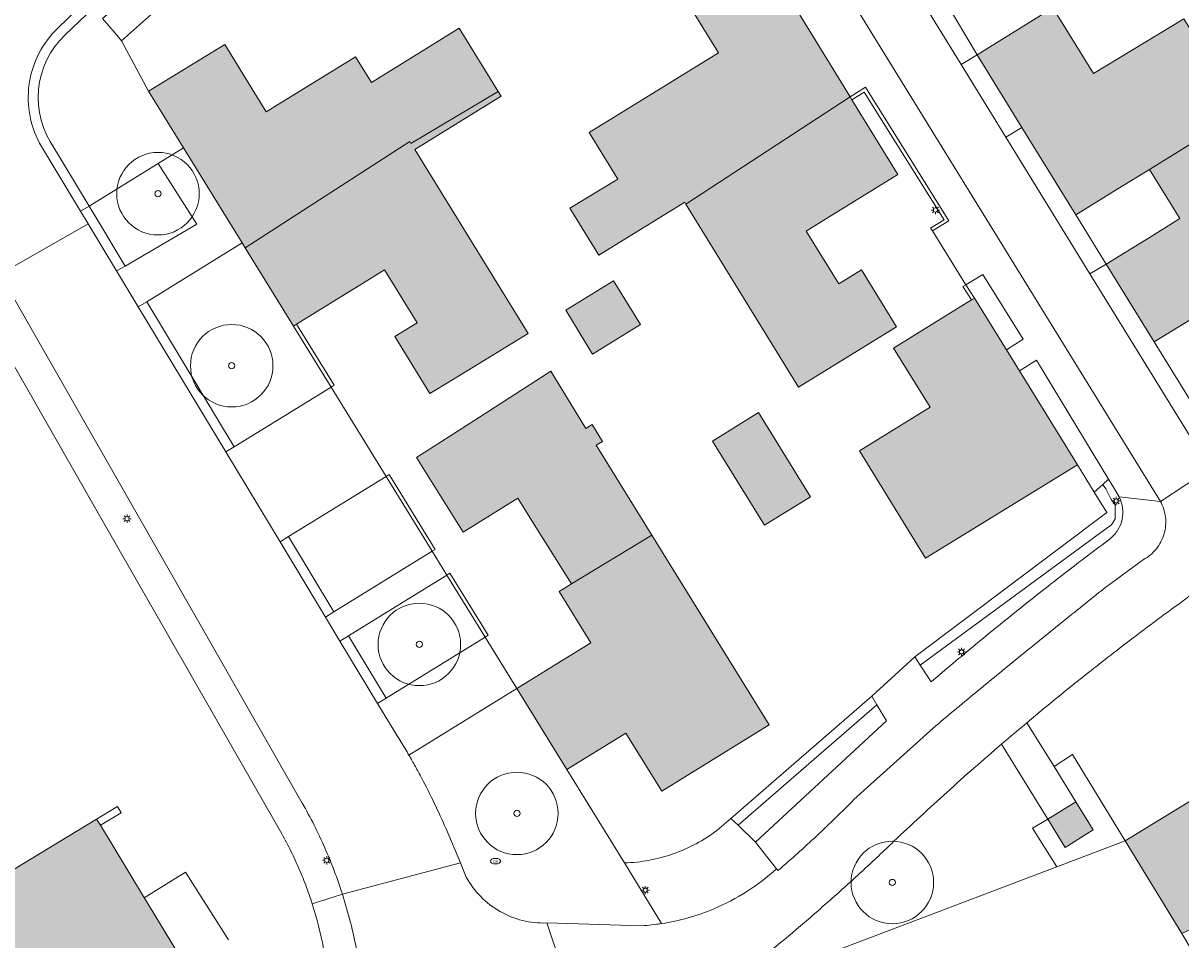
# Model space of a CAD drawing. Header units: metres. Extents: x 187482 to 189800, y 333582 to 335019.
# Tile 158 of 256: x 189161 to 189231, y 333673 to 333728. Entities that reach past the tile are written whole.
import ezdxf
from ezdxf.enums import TextEntityAlignment as Align

# ---------------------------------------------------------------- set-up
doc = ezdxf.new("R2010")
doc.units = ezdxf.units.M
doc.layers.get('0').update_dxf_attribs({"color": 252, "lineweight": 18})
for name, color, linetype, lineweight in [('B-WE-GR-BEPLANTING_CULTUUR_BODEMBEDEKKER-GV', 252, 'Continuous', 18), ('B-WE-GR-BEPLANTING_CULTUUR_HEESTERS-GV', 252, 'Continuous', 18), ('B-WE-GR-BOOM-S', 252, 'Continuous', 18), ('B-WE-IE-MEUBILAIR-S', 252, 'Continuous', 18), ('B-WE-IE-TERREINAFSCHEIDING_KUNSTMATIG_HEKWERK-G', 252, 'IE-TERREINAFSCHEIDING_KUNSTMATIG-SO', 18), ('B-WE-IE-TERREINAFSCHEIDING_KUNSTMATIG_MUUR-G', 252, 'IE-TERREINAFSCHEIDING_KUNSTMATIG-SO', 18), ('B-WE-OG-BEBOUWING-GV', 252, 'Continuous', 18), ('B-WE-OG-BEBOUWING_LAGE TRAFO-GV', 252, 'Continuous', 18), ('B-WE-OG-TERREIN_BEGROEID-GV', 252, 'Continuous', 18), ('B-WE-OG-TERREIN_ERF-GV', 252, 'Continuous', 18), ('B-WE-VH-GESLOTENVERHARDING_ASFALT-GV', 252, 'Continuous', 18), ('B-WE-VH-OPENVERHARDING_BETONSTRAATSTEEN-GV', 252, 'Continuous', 18), ('B-WE-VH-OPENVERHARDING_STRAATBAKSTEEN-GV', 252, 'Continuous', 18), ('B-WE-VH-OPENVERHARDING_TEGEL-GV', 252, 'Continuous', 18)]:
    doc.layers.add(name, color=color, linetype=linetype, lineweight=lineweight)
doc.layers.add('B-WE-OG-BEBOUWING-V', color=7, linetype='Continuous', lineweight=18, true_color=0xf0f0f0)
doc.styles.add('NLCS-ISO', font='NLCS-ISO.ttf')
doc.linetypes.add('IE-TERREINAFSCHEIDING_KUNSTMATIG-SO', pattern='A,4,[82,NLCS.SHX,S=0.75,R=90,X=0,Y=0],4,-2', length=10)

# ---------------------------------------------------------------- blocks, each defined once
blk = doc.blocks.new('SIE-MEUBILAIR_PAAL_LICHTMAST-SO')
for points in [[(-0.62, 0), (-1, 0)], [(-0.71, 0.71), (-0.44, 0.44)], [(0, 1), (0, 0.62)], [(0.44, 0.44), (0.71, 0.71)], [(1, 0), (0.62, 0)], [(-0.71, -0.71), (-0.44, -0.44)], [(0, -0.62), (0, -1)], [(0.44, -0.44), (0.71, -0.71)]]:
    blk.add_lwpolyline(points)
blk.add_circle((0, 0), 0.5)
blk = doc.blocks.new('SIE-MEUBILAIR_PUT_BRANDKRAAN-SO')
blk.add_ellipse((0, 0), major_axis=(1.25, 0), ratio=0.54)
at = {"style": 'NLCS-ISO'}
blk.add_text('bk', height=0.75, dxfattribs=at).set_placement((0.03, 0), align=Align.MIDDLE_CENTER)
blk = doc.blocks.new('SGR-BOOM_GBKN-SO')
at = {"color": 0, "linetype": 'ByBlock', "lineweight": 18}
for radius in [2, 0.15]:
    blk.add_circle((0, 0), radius, dxfattribs=at)

msp = doc.modelspace()

# ---------------------------------------------------------------- hatches: boundary and pattern name
at = {"layer": 'B-WE-OG-BEBOUWING-V'}
h = msp.add_hatch(color=256, dxfattribs=at)
h.dxf.hatch_style = 1
h.paths.add_polyline_path([(189201.276, 333717.156), (189211.224, 333723.66), (189208.071, 333728.788), (189207.961, 333728.967), (189205.46, 333733.034), (189205.35, 333733.213), (189200.759, 333730.369), (189203.247, 333726.323), (189195.401, 333721.498), (189197.14, 333718.67), (189194.244, 333716.91), (189195.992, 333714.067), (189201.205, 333717.272)], flags=17)
h = msp.add_hatch(color=256, dxfattribs=at)
h.dxf.hatch_style = 1
h.paths.add_polyline_path([(189234.998, 333722.743), (189234.962, 333722.802), (189240.265, 333726.071), (189237.725, 333730.191), (189232.369, 333726.889), (189231.445, 333728.388), (189225.96, 333725.076), (189223.512, 333729.046), (189218.916, 333726.212), (189221.633, 333721.806), (189224.897, 333716.511), (189227.449, 333718.084), (189229.364, 333719.265)], flags=17)
h = msp.add_hatch(color=256, dxfattribs=at)
h.dxf.hatch_style = 1
h.paths.add_polyline_path([(189168.713, 333723.995), (189170.826, 333720.569), (189174.379, 333714.807), (189174.566, 333714.503), (189184.534, 333720.961), (189184.612, 333720.833), (189189.897, 333723.984), (189187.535, 333727.813), (189182.215, 333724.533), (189181.255, 333726.091), (189175.841, 333722.752), (189173.322, 333726.838)], flags=17)
h = msp.add_hatch(color=256, dxfattribs=at)
h.dxf.hatch_style = 1
h.paths.add_polyline_path([(189189.897, 333723.984), (189184.612, 333720.833), (189184.534, 333720.961), (189174.566, 333714.503), (189177.486, 333709.768), (189177.665, 333709.878), (189181.667, 333712.346), (189183.001, 333713.169), (189184.98, 333709.96), (189183.635, 333709.131), (189185.75, 333705.676), (189187.019, 333706.453), (189191.703, 333709.321), (189184.849, 333720.471), (189190.076, 333723.694)], flags=17)
h = msp.add_hatch(color=256, dxfattribs=at)
h.dxf.hatch_style = 1
h.paths.add_polyline_path([(189211.224, 333723.66), (189201.276, 333717.156), (189208.093, 333706.07), (189214.039, 333709.727), (189211.917, 333713.176), (189210.529, 333712.323), (189208.559, 333715.526), (189209.946, 333716.379), (189214.122, 333718.946), (189211.334, 333723.481)], flags=17)
h = msp.add_hatch(color=256, dxfattribs=at)
h.dxf.hatch_style = 1
h.paths.add_polyline_path([(189237.262, 333708.915), (189241.765, 333711.691), (189239.751, 333715.034), (189234.998, 333722.743), (189229.364, 333719.265), (189231.207, 333716.276), (189229.292, 333715.095), (189226.739, 333713.522), (189229.647, 333708.805), (189232.913, 333710.818), (189235.214, 333712.237)], flags=17)
h = msp.add_hatch(color=256, dxfattribs=at)
h.dxf.hatch_style = 1
h.paths.add_polyline_path([(189198.52, 333709.856), (189196.892, 333712.506), (189193.987, 333710.72), (189195.615, 333708.071)], flags=17)
h = msp.add_hatch(color=256, dxfattribs=at)
h.dxf.hatch_style = 1
h.paths.add_polyline_path([(189220.691, 333708.332), (189218.764, 333711.46), (189218.585, 333711.35), (189213.843, 333708.428), (189216.072, 333704.848), (189211.781, 333702.204), (189215.794, 333695.691), (189224.989, 333701.356), (189221.479, 333707.054)], flags=17)
h = msp.add_hatch(color=256, dxfattribs=at)
h.dxf.hatch_style = 1
h.paths.add_polyline_path([(189194.33, 333694.131), (189199.204, 333697.098), (189195.841, 333702.539), (189196.223, 333702.776), (189195.593, 333703.797), (189195.21, 333703.56), (189193.095, 333707.03), (189188.475, 333704.056), (189184.955, 333701.791), (189187.771, 333697.269), (189191.09, 333699.335), (189192.184, 333697.578)], flags=17)
h = msp.add_hatch(color=256, dxfattribs=at)
h.dxf.hatch_style = 1
h.paths.add_polyline_path([(189208.815, 333699.408), (189205.668, 333704.516), (189202.875, 333702.796), (189206.023, 333697.687)], flags=17)
h = msp.add_hatch(color=256, dxfattribs=at)
h.dxf.hatch_style = 1
h.paths.add_polyline_path([(189199.204, 333697.098), (189194.33, 333694.131), (189193.6, 333693.677), (189195.506, 333690.557), (189193.508, 333689.32), (189191.03, 333687.786), (189194.063, 333682.879), (189197.636, 333685.087), (189199.807, 333681.573), (189206.314, 333685.595)], flags=17)
h = msp.add_hatch(color=256, dxfattribs=at)
h.dxf.hatch_style = 1
h.paths.add_polyline_path([(189231.315, 333672.935), (189234.325, 333674.332), (189237.648, 333675.875), (189233.769, 333682.148), (189227.889, 333678.552)], flags=17)
h = msp.add_hatch(color=256, dxfattribs=at)
h.dxf.hatch_style = 1
h.paths.add_polyline_path([(189223.197, 333679.867), (189224.248, 333678.165), (189225.95, 333679.216), (189224.899, 333680.918)], flags=17)
h = msp.add_hatch(color=256, dxfattribs=at)
h.dxf.hatch_style = 1
h.paths.add_polyline_path([(189165.56, 333679.88), (189158.849, 333675.814), (189152.402, 333672.083), (189150.18, 333668.075), (189156.903, 333664.348), (189159.394, 333668.841), (189159.467, 333668.972), (189160.878, 333667.97), (189160.679, 333667.859), (189160.888, 333667.518), (189162.25, 333668.37), (189163.089, 333668.895), (189167.393, 333661.871), (189167.164, 333661.448), (189165.919, 333659.144), (189166.561, 333658.797), (189168.478, 333662.342), (189169.941, 333663.231), (189170.585, 333662.169), (189174.494, 333664.539), (189173.856, 333665.608), (189174.117, 333665.762), (189168.411, 333675.176), (189165.788, 333679.503)], flags=17)

# ---------------------------------------------------------------- linework, layer by layer
at = {"layer": 'B-WE-GR-BEPLANTING_CULTUUR_BODEMBEDEKKER-GV', "flags": 128}
for points in [[(189226.529, 333700.156), (189226.72, 333699.906), (189227.044, 333699.259), (189227.272, 333698.926), (189227.272, 333698.49), (189227.272, 333698.074), (189227.064, 333697.721), (189226.628, 333697.409), (189215.471, 333689.203), (189216.136, 333688.201)], [(189227.523, 333699.403), (189227.192, 333699.951), (189226.876, 333700.475), (189226.529, 333700.156)]]:
    msp.add_lwpolyline(points, dxfattribs=at)
at = {"layer": 'B-WE-GR-BEPLANTING_CULTUUR_BODEMBEDEKKER-GV'}
for points in [[(189227.725, 333698.742, 0.084672), (189227.523, 333699.403)], [(189227.698, 333698.051, 0.085423), (189227.725, 333698.742)], [(189227.445, 333697.407, 0.084555), (189227.698, 333698.051)], [(189226.994, 333696.883, 0.085188), (189227.445, 333697.407)], [(189224.227, 333694.78, -0.004087), (189226.994, 333696.883)], [(189221.494, 333692.631, -0.004087), (189224.227, 333694.78)], [(189218.797, 333690.438, -0.004089), (189221.494, 333692.631)], [(189216.136, 333688.201, -0.004088), (189218.797, 333690.438)]]:
    msp.add_lwpolyline(points, format="xyb", dxfattribs=at)
at = {"layer": 'B-WE-GR-BEPLANTING_CULTUUR_BODEMBEDEKKER-GV', "flags": 128}
msp.add_lwpolyline([(189213.423, 333685.841), (189212.847, 333686.801), (189204.431, 333679.501), (189205.491, 333678.485)], close=True, dxfattribs=at)
at = {"layer": 'B-WE-GR-BEPLANTING_CULTUUR_HEESTERS-GV', "flags": 128}
for points in [[(189164.591, 333716.725), (189165.102, 333717.04), (189162.742, 333720.952), (189162.522, 333721.367), (189162.34, 333721.8), (189162.198, 333722.247), (189162.096, 333722.705), (189162.036, 333723.171), (189162.017, 333723.64), (189162.041, 333724.108), (189162.106, 333724.573), (189162.213, 333725.03), (189162.361, 333725.476), (189162.547, 333725.906), (189162.772, 333726.319), (189163.032, 333726.709), (189163.327, 333727.075), (189163.653, 333727.412), (189165.366, 333729.055), (189164.975, 333729.511), (189163.24, 333727.848)], [(189162.227, 333720.645), (189164.591, 333716.725)]]:
    msp.add_lwpolyline(points, dxfattribs=at)
at = {"layer": 'B-WE-GR-BEPLANTING_CULTUUR_HEESTERS-GV'}
for points in [[(189163.24, 333727.848, 0.084135), (189162.066, 333726.286)], [(189162.066, 333726.286, 0.083843), (189161.474, 333724.424)], [(189161.474, 333724.424, 0.085001), (189161.53, 333722.471)], [(189161.53, 333722.471, 0.085037), (189162.227, 333720.645)]]:
    msp.add_lwpolyline(points, format="xyb", dxfattribs=at)
at = {"layer": 'B-WE-GR-BEPLANTING_CULTUUR_HEESTERS-GV', "flags": 128}
for points in [[(189164.591, 333716.725), (189165.052, 333715.962), (189166.772, 333713.11), (189167.301, 333713.394), (189165.566, 333716.272), (189165.102, 333717.04)], [(189168.088, 333710.927), (189173.392, 333702.133), (189173.903, 333702.448), (189168.599, 333711.242)], [(189215.471, 333689.203), (189226.628, 333697.409), (189227.064, 333697.721), (189227.272, 333698.074), (189227.272, 333698.49), (189227.272, 333698.926), (189227.044, 333699.259), (189226.72, 333699.906), (189226.529, 333700.156), (189226.017, 333699.687), (189226.772, 333698.461), (189215.135, 333689.709)], [(189176.677, 333696.686), (189179.428, 333692.124), (189179.939, 333692.439), (189177.188, 333697.001)], [(189180.306, 333690.668), (189182.587, 333686.886), (189183.098, 333687.201), (189180.817, 333690.983)], [(189203.996, 333679.918), (189204.431, 333679.501), (189212.847, 333686.801), (189212.534, 333687.324)], [(189223.578, 333683.057), (189224.899, 333680.918), (189225.95, 333679.216), (189224.248, 333678.165), (189223.197, 333679.867), (189222.282, 333679.321), (189223.741, 333676.979), (189227.889, 333678.552), (189224.698, 333683.783)]]:
    msp.add_lwpolyline(points, close=True, dxfattribs=at)
at = {"layer": 'B-WE-IE-TERREINAFSCHEIDING_KUNSTMATIG_HEKWERK-G', "ltscale": 0.2, "flags": 128}
for points in [[(189167.075, 333727.059), (189177.803, 333736.607), (189177.279, 333737.339)], [(189168.713, 333723.995), (189167.075, 333727.059)], [(189233.105, 333703.211), (189229.647, 333708.805)], [(189226.017, 333699.687), (189224.989, 333701.356)], [(189215.135, 333689.709), (189226.772, 333698.461), (189226.017, 333699.687)], [(189171.127, 333688.874), (189165.665, 333698.426)], [(189212.534, 333687.324), (189203.996, 333679.918)], [(189197.559, 333677.222), (189194.063, 333682.879)], [(189203.996, 333679.918), (189203.153, 333679.187)]]:
    msp.add_lwpolyline(points, dxfattribs=at)
at = {"layer": 'B-WE-IE-TERREINAFSCHEIDING_KUNSTMATIG_HEKWERK-G', "ltscale": 0.2}
for points in [[(189203.153, 333679.187, -0.038192), (189201.885, 333678.378)], [(189201.885, 333678.378, -0.037794), (189200.508, 333677.772)], [(189200.508, 333677.772, -0.038549), (189199.055, 333677.384)], [(189199.055, 333677.384, -0.03875), (189197.559, 333677.222)]]:
    msp.add_lwpolyline(points, format="xyb", dxfattribs=at)
at = {"layer": 'B-WE-IE-TERREINAFSCHEIDING_KUNSTMATIG_MUUR-G', "ltscale": 0.2, "flags": 128}
for points in [[(189211.224, 333723.66), (189212.148, 333724.237), (189217.208, 333716.137), (189216.207, 333715.528)], [(189216.207, 333715.528), (189216.098, 333715.707), (189216.917, 333716.206), (189212.081, 333723.948), (189211.334, 333723.481)], [(189218.585, 333711.35), (189218.056, 333712.157), (189218.232, 333712.272)], [(189218.232, 333712.272), (189218.764, 333711.46)], [(189177.665, 333709.878), (189179.947, 333706.175), (189179.768, 333706.065)], [(189179.768, 333706.065), (189177.486, 333709.768)], [(189185.899, 333696.114), (189186.077, 333696.224), (189183.283, 333700.76), (189183.104, 333700.65)], [(189185.899, 333696.114), (189183.104, 333700.65)], [(189189.107, 333690.906), (189189.286, 333691.017), (189186.97, 333694.777), (189186.791, 333694.667)], [(189189.107, 333690.906), (189186.791, 333694.667)], [(189165.56, 333679.88), (189166.83, 333680.643), (189167.044, 333680.264), (189165.788, 333679.503)], [(189227.889, 333678.552), (189223.741, 333676.979)], [(189223.741, 333676.979), (189210.757, 333672.056)], [(189168.451, 333675.11), (189170.957, 333676.661), (189173.546, 333672.562)]]:
    msp.add_lwpolyline(points, dxfattribs=at)
at = {"layer": 'B-WE-OG-BEBOUWING-GV', "flags": 128}
for points in [[(189201.276, 333717.156), (189211.224, 333723.66), (189208.071, 333728.788), (189207.961, 333728.967), (189205.46, 333733.034), (189205.35, 333733.213), (189200.759, 333730.369), (189203.247, 333726.323), (189195.401, 333721.498), (189197.14, 333718.67), (189194.244, 333716.91), (189195.992, 333714.067), (189201.205, 333717.272)], [(189234.998, 333722.743), (189234.962, 333722.802), (189240.265, 333726.071), (189237.725, 333730.191), (189232.369, 333726.889), (189231.445, 333728.388), (189225.96, 333725.076), (189223.512, 333729.046), (189218.916, 333726.212), (189221.633, 333721.806), (189224.897, 333716.511), (189227.449, 333718.084), (189229.364, 333719.265)], [(189168.713, 333723.995), (189170.826, 333720.569), (189174.379, 333714.807), (189174.566, 333714.503), (189184.534, 333720.961), (189184.612, 333720.833), (189189.897, 333723.984), (189187.535, 333727.813), (189182.215, 333724.533), (189181.255, 333726.091), (189175.841, 333722.752), (189173.322, 333726.838)], [(189189.897, 333723.984), (189184.612, 333720.833), (189184.534, 333720.961), (189174.566, 333714.503), (189177.486, 333709.768), (189177.665, 333709.878), (189181.667, 333712.346), (189183.001, 333713.169), (189184.98, 333709.96), (189183.635, 333709.131), (189185.75, 333705.676), (189187.019, 333706.453), (189191.703, 333709.321), (189184.849, 333720.471), (189190.076, 333723.694)], [(189211.224, 333723.66), (189201.276, 333717.156), (189208.093, 333706.07), (189214.039, 333709.727), (189211.917, 333713.176), (189210.529, 333712.323), (189208.559, 333715.526), (189209.946, 333716.379), (189214.122, 333718.946), (189211.334, 333723.481)], [(189237.262, 333708.915), (189241.765, 333711.691), (189239.751, 333715.034), (189234.998, 333722.743), (189229.364, 333719.265), (189231.207, 333716.276), (189229.292, 333715.095), (189226.739, 333713.522), (189229.647, 333708.805), (189232.913, 333710.818), (189235.214, 333712.237)], [(189198.52, 333709.856), (189196.892, 333712.506), (189193.987, 333710.72), (189195.615, 333708.071)], [(189220.691, 333708.332), (189218.764, 333711.46), (189218.585, 333711.35), (189213.843, 333708.428), (189216.072, 333704.848), (189211.781, 333702.204), (189215.794, 333695.691), (189224.989, 333701.356), (189221.479, 333707.054)], [(189194.33, 333694.131), (189199.204, 333697.098), (189195.841, 333702.539), (189196.223, 333702.776), (189195.593, 333703.797), (189195.21, 333703.56), (189193.095, 333707.03), (189188.475, 333704.056), (189184.955, 333701.791), (189187.771, 333697.269), (189191.09, 333699.335), (189192.184, 333697.578)], [(189208.815, 333699.408), (189205.668, 333704.516), (189202.875, 333702.796), (189206.023, 333697.687)], [(189199.204, 333697.098), (189194.33, 333694.131), (189193.6, 333693.677), (189195.506, 333690.557), (189193.508, 333689.32), (189191.03, 333687.786), (189194.063, 333682.879), (189197.636, 333685.087), (189199.807, 333681.573), (189206.314, 333685.595)], [(189231.315, 333672.935), (189234.325, 333674.332), (189237.648, 333675.875), (189233.769, 333682.148), (189227.889, 333678.552)], [(189165.56, 333679.88), (189158.849, 333675.814), (189152.402, 333672.083), (189150.18, 333668.075), (189156.903, 333664.348), (189159.394, 333668.841), (189159.467, 333668.972), (189160.878, 333667.97), (189160.679, 333667.859), (189160.888, 333667.518), (189162.25, 333668.37), (189163.089, 333668.895), (189167.393, 333661.871), (189167.164, 333661.448), (189165.919, 333659.144), (189166.561, 333658.797), (189168.478, 333662.342), (189169.941, 333663.231), (189170.585, 333662.169), (189174.494, 333664.539), (189173.856, 333665.608), (189174.117, 333665.762), (189168.411, 333675.176), (189165.788, 333679.503)]]:
    msp.add_lwpolyline(points, close=True, dxfattribs=at)
at = {"layer": 'B-WE-OG-BEBOUWING_LAGE TRAFO-GV', "flags": 128}
msp.add_lwpolyline([(189223.197, 333679.867), (189224.248, 333678.165), (189225.95, 333679.216), (189224.899, 333680.918)], close=True, dxfattribs=at)
at = {"layer": 'B-WE-OG-TERREIN_BEGROEID-GV', "flags": 128}
for points in [[(189165.921, 333728.407), (189166.685, 333727.515), (189167.075, 333727.059), (189177.803, 333736.607), (189177.279, 333737.339), (189176.556, 333737.458), (189173.03, 333734.457), (189169.503, 333731.456)], [(189168.599, 333711.242), (189173.903, 333702.448), (189179.768, 333706.065), (189177.486, 333709.768), (189174.566, 333714.503), (189174.379, 333714.807)], [(189177.188, 333697.001), (189179.939, 333692.439), (189185.899, 333696.114), (189183.104, 333700.65)], [(189180.817, 333690.983), (189183.098, 333687.201), (189189.107, 333690.906), (189186.791, 333694.667)]]:
    msp.add_lwpolyline(points, close=True, dxfattribs=at)
for points in [[(189165.366, 333729.055), (189163.653, 333727.412), (189163.327, 333727.075), (189163.032, 333726.709), (189162.772, 333726.319), (189162.547, 333725.906), (189162.361, 333725.476), (189162.213, 333725.03), (189162.106, 333724.573), (189162.041, 333724.108), (189162.017, 333723.64), (189162.036, 333723.171), (189162.096, 333722.705), (189162.198, 333722.247), (189162.34, 333721.8), (189162.522, 333721.367), (189162.742, 333720.952), (189165.102, 333717.04), (189169.296, 333719.626), (189170.826, 333720.569), (189168.713, 333723.995), (189167.075, 333727.059), (189166.685, 333727.515), (189165.921, 333728.407)], [(189194.063, 333682.879), (189191.03, 333687.786), (189184.487, 333683.752)], [(189206.252, 333671.771), (189205.174, 333670.978), (189210.757, 333672.056), (189223.741, 333676.979), (189222.282, 333679.321), (189223.197, 333679.867), (189220.389, 333684.414)], [(189199.79, 333673.542), (189197.559, 333677.222), (189194.063, 333682.879)], [(189206.766, 333676.869), (189205.491, 333678.485), (189204.431, 333679.501), (189203.996, 333679.918), (189203.153, 333679.187)], [(189186.734, 333679.296), (189187.602, 333677.22), (189187.963, 333676.358)], [(189197.559, 333677.222), (189199.79, 333673.542)], [(189192.836, 333673.579), (189198.58, 333673.415), (189198.732, 333673.425), (189198.884, 333673.436), (189199.035, 333673.45), (189199.187, 333673.465), (189199.338, 333673.482), (189199.489, 333673.5)]]:
    msp.add_lwpolyline(points, dxfattribs=at)
at = {"layer": 'B-WE-OG-TERREIN_BEGROEID-GV'}
for points in [[(189220.389, 333684.414, 0.002916), (189218.733, 333682.975)], [(189184.487, 333683.752, -0.005028), (189184.877, 333683.065)], [(189184.877, 333683.065, -0.005158), (189185.254, 333682.372)], [(189218.733, 333682.975, 0.003219), (189217.096, 333681.516)], [(189185.254, 333682.372, -0.009692), (189186.025, 333680.849)], [(189217.096, 333681.516, 0.003557), (189215.477, 333680.036)], [(189186.025, 333680.849, -0.009696), (189186.734, 333679.296)], [(189215.477, 333680.036, 0.003554), (189213.876, 333678.536)], [(189203.153, 333679.187, -0.038192), (189201.885, 333678.378)], [(189201.885, 333678.378, -0.037794), (189200.508, 333677.772)], [(189213.876, 333678.536, -0.005277), (189212.023, 333676.786)], [(189200.508, 333677.772, -0.038549), (189199.055, 333677.384)], [(189199.055, 333677.384, -0.03875), (189197.559, 333677.222)], [(189204.972, 333675.492, 0.042624), (189206.766, 333676.869)], [(189187.963, 333676.358, 0.068488), (189188.84, 333675.176)], [(189212.023, 333676.786, -0.004988), (189210.134, 333675.075)], [(189202.97, 333674.439, 0.042312), (189204.972, 333675.492)], [(189188.84, 333675.176, 0.068771), (189190.006, 333674.278)], [(189210.134, 333675.075, -0.00502), (189208.21, 333673.403)], [(189190.006, 333674.278, 0.068922), (189191.372, 333673.732)], [(189201.408, 333673.892, 0.031538), (189202.97, 333674.439)], [(189191.372, 333673.732, 0.06895), (189192.836, 333673.579)], [(189199.489, 333673.5, 0.006972), (189199.79, 333673.542)], [(189199.79, 333673.542, 0.031054), (189201.408, 333673.892)], [(189208.21, 333673.403, -0.005023), (189206.252, 333671.771)]]:
    msp.add_lwpolyline(points, format="xyb", dxfattribs=at)
at = {"layer": 'B-WE-OG-TERREIN_ERF-GV', "flags": 128}
for points in [[(189177.803, 333736.607), (189167.075, 333727.059), (189168.713, 333723.995), (189173.322, 333726.838), (189175.841, 333722.752), (189181.255, 333726.091), (189182.215, 333724.533), (189187.535, 333727.813), (189189.897, 333723.984), (189190.076, 333723.694), (189184.849, 333720.471), (189191.703, 333709.321), (189187.019, 333706.453), (189185.75, 333705.676), (189183.635, 333709.131), (189184.98, 333709.96), (189183.001, 333713.169), (189181.667, 333712.346), (189177.665, 333709.878), (189177.486, 333709.768)], [(189203.153, 333679.187), (189203.996, 333679.918), (189212.534, 333687.324), (189215.135, 333689.709), (189226.772, 333698.461), (189226.017, 333699.687), (189224.989, 333701.356), (189215.794, 333695.691), (189211.781, 333702.204), (189216.072, 333704.848), (189213.843, 333708.428), (189218.585, 333711.35), (189218.764, 333711.46), (189218.232, 333712.272), (189216.207, 333715.528), (189217.208, 333716.137), (189212.148, 333724.237), (189211.224, 333723.66), (189211.334, 333723.481), (189214.122, 333718.946), (189209.946, 333716.379), (189208.559, 333715.526), (189210.529, 333712.323), (189211.917, 333713.176), (189214.039, 333709.727), (189208.093, 333706.07), (189201.276, 333717.156), (189201.205, 333717.272), (189195.992, 333714.067), (189194.244, 333716.91), (189197.14, 333718.67), (189195.401, 333721.498), (189203.247, 333726.323), (189200.759, 333730.369)], [(189216.976, 333729.454), (189218.916, 333726.212), (189223.512, 333729.046), (189225.96, 333725.076), (189231.445, 333728.388)], [(189176.702, 333679.122), (189171.127, 333688.874), (189165.665, 333698.426), (189156.229, 333714.93)], [(189232.913, 333710.818), (189229.647, 333708.805), (189233.105, 333703.211)], [(189177.486, 333709.768), (189179.768, 333706.065), (189183.104, 333700.65), (189185.899, 333696.114), (189186.791, 333694.667), (189189.107, 333690.906), (189191.03, 333687.786), (189193.508, 333689.32), (189195.506, 333690.557), (189193.6, 333693.677), (189194.33, 333694.131), (189192.184, 333697.578), (189191.09, 333699.335), (189187.771, 333697.269), (189184.955, 333701.791), (189188.475, 333704.056), (189193.095, 333707.03), (189195.21, 333703.56), (189195.593, 333703.797), (189196.223, 333702.776), (189195.841, 333702.539), (189199.204, 333697.098), (189206.314, 333685.595), (189199.807, 333681.573), (189197.636, 333685.087), (189194.063, 333682.879), (189197.559, 333677.222)], [(189222.983, 333686.595), (189222.72, 333686.378), (189222.457, 333686.16), (189222.195, 333685.941), (189221.933, 333685.722)], [(189221.933, 333685.722), (189223.578, 333683.057), (189224.698, 333683.783), (189227.889, 333678.552), (189233.769, 333682.148)], [(189281.088, 333583.97), (189281.047, 333584.051), (189282.283, 333584.661), (189280.775, 333587.718), (189279.509, 333587.093), (189258.665, 333628.334), (189253.683, 333634.098), (189244.569, 333650.059), (189243.91, 333651.213), (189242.787, 333650.565), (189241.857, 333652.175), (189242.979, 333652.824), (189242.641, 333653.393), (189238.039, 333661.453), (189236.922, 333663.555), (189235.4, 333666.101), (189234.658, 333667.342), (189231.315, 333672.935), (189227.889, 333678.552), (189223.741, 333676.979), (189210.757, 333672.056), (189205.174, 333670.978), (189204.8, 333670.704), (189204.21, 333670.27)]]:
    msp.add_lwpolyline(points, dxfattribs=at)
for points in [[(189221.633, 333721.806), (189218.916, 333726.212), (189217.947, 333725.619), (189220.655, 333721.221)], [(189169.296, 333719.626), (189165.102, 333717.04), (189165.566, 333716.272), (189167.301, 333713.394), (189171.63, 333715.941)], [(189224.897, 333716.511), (189226.739, 333713.522), (189229.292, 333715.095), (189231.207, 333716.276), (189229.364, 333719.265), (189227.449, 333718.084)], [(189229.647, 333708.805), (189226.739, 333713.522), (189225.755, 333712.938), (189232.091, 333702.649), (189233.105, 333703.211)], [(189218.764, 333711.46), (189220.691, 333708.332), (189221.705, 333708.962), (189219.264, 333712.892), (189218.232, 333712.272)], [(189193.987, 333710.72), (189196.892, 333712.506), (189198.52, 333709.856), (189195.615, 333708.071)], [(189221.479, 333707.054), (189224.989, 333701.356), (189226.017, 333699.687), (189226.529, 333700.156), (189226.876, 333700.475), (189222.521, 333707.69)], [(189202.875, 333702.796), (189205.668, 333704.516), (189208.815, 333699.408), (189206.023, 333697.687)], [(189150.18, 333668.075), (189152.402, 333672.083), (189158.849, 333675.814), (189165.56, 333679.88), (189165.788, 333679.503), (189168.411, 333675.176), (189174.117, 333665.762), (189173.856, 333665.608), (189174.494, 333664.539), (189170.585, 333662.169), (189169.941, 333663.231), (189168.478, 333662.342), (189166.561, 333658.797), (189165.919, 333659.144), (189167.164, 333661.448), (189167.393, 333661.871), (189163.089, 333668.895), (189162.25, 333668.37), (189160.888, 333667.518), (189160.679, 333667.859), (189160.878, 333667.97), (189159.467, 333668.972), (189159.394, 333668.841), (189156.903, 333664.348)]]:
    msp.add_lwpolyline(points, close=True, dxfattribs=at)
at = {"layer": 'B-WE-OG-TERREIN_ERF-GV'}
for points in [[(189231.772, 333693.381, 0.002749), (189230.067, 333692.134)], [(189230.067, 333692.134, 0.003125), (189228.378, 333690.866)], [(189228.378, 333690.866, 0.002552), (189227.014, 333689.818)], [(189227.014, 333689.818, 0.00209), (189225.66, 333688.757)], [(189225.66, 333688.757, 0.001634), (189224.316, 333687.683)], [(189224.316, 333687.683, 0.002003), (189222.983, 333686.595)], [(189177.27, 333678.065, 0.013039), (189176.702, 333679.122)], [(189201.885, 333678.378, 0.038192), (189203.153, 333679.187)], [(189200.508, 333677.772, 0.037794), (189201.885, 333678.378)], [(189177.781, 333676.979, 0.013437), (189177.27, 333678.065)], [(189199.055, 333677.384, 0.038549), (189200.508, 333677.772)], [(189178.235, 333675.868, 0.014547), (189177.781, 333676.979)], [(189197.559, 333677.222, 0.03875), (189199.055, 333677.384)], [(189178.63, 333674.735, 0.013176), (189178.235, 333675.868)], [(189179.31, 333672.048, 0.030539), (189178.63, 333674.735)]]:
    msp.add_lwpolyline(points, format="xyb", dxfattribs=at)
at = {"layer": 'B-WE-VH-GESLOTENVERHARDING_ASFALT-GV', "flags": 128}
for points in [[(189163.24, 333727.848), (189164.975, 333729.511), (189167.553, 333731.982), (189165.033, 333734.721), (189164.964, 333734.655), (189162.492, 333732.296)], [(189158.017, 333715.871), (189159.709, 333712.91), (189165.052, 333715.962), (189164.591, 333716.725), (189162.227, 333720.645)], [(189176.677, 333696.686), (189173.392, 333702.133), (189168.088, 333710.927), (189166.772, 333713.11), (189165.052, 333715.962), (189159.709, 333712.91), (189178.025, 333680.845)], [(189184.255, 333684.147), (189184.137, 333684.344), (189184.018, 333684.54), (189183.898, 333684.736), (189183.777, 333684.931), (189183.655, 333685.125), (189183.532, 333685.319), (189182.587, 333686.886), (189180.306, 333690.668), (189179.428, 333692.124), (189176.677, 333696.686)], [(189180.456, 333675.318), (189187.602, 333677.22), (189186.734, 333679.296)], [(189187.963, 333676.358), (189187.602, 333677.22), (189180.456, 333675.318)], [(189191.781, 333667.726), (189194.477, 333668.728), (189192.836, 333673.579)]]:
    msp.add_lwpolyline(points, dxfattribs=at)
at = {"layer": 'B-WE-VH-GESLOTENVERHARDING_ASFALT-GV'}
for points in [[(189162.066, 333726.286, -0.084135), (189163.24, 333727.848)], [(189161.474, 333724.424, -0.083843), (189162.066, 333726.286)], [(189161.53, 333722.471, -0.085001), (189161.474, 333724.424)], [(189162.227, 333720.645, -0.085037), (189161.53, 333722.471)], [(189184.487, 333683.752, 0.00487), (189184.255, 333684.147)], [(189184.877, 333683.065, 0.005028), (189184.487, 333683.752)], [(189185.254, 333682.372, 0.005158), (189184.877, 333683.065)], [(189186.025, 333680.849, 0.009692), (189185.254, 333682.372)], [(189178.025, 333680.845, -0.013036), (189178.74, 333679.513)], [(189186.734, 333679.296, 0.009696), (189186.025, 333680.849)], [(189178.74, 333679.513, -0.013619), (189179.385, 333678.145)], [(189179.385, 333678.145, -0.013627), (189179.958, 333676.745)], [(189179.958, 333676.745, -0.01277), (189180.456, 333675.318)], [(189188.84, 333675.176, -0.068488), (189187.963, 333676.358)], [(189180.456, 333675.318, -0.030903), (189181.326, 333671.887)], [(189190.006, 333674.278, -0.068771), (189188.84, 333675.176)], [(189191.372, 333673.732, -0.068922), (189190.006, 333674.278)], [(189192.836, 333673.579, -0.06895), (189191.372, 333673.732)]]:
    msp.add_lwpolyline(points, format="xyb", dxfattribs=at)
at = {"layer": 'B-WE-VH-OPENVERHARDING_BETONSTRAATSTEEN-GV', "flags": 128}
for points in [[(189218.916, 333726.212), (189216.976, 333729.454), (189216.262, 333730.627), (189214.336, 333733.655), (189212.225, 333737.059), (189211.286, 333736.471), (189216.187, 333728.477), (189217.947, 333725.619)], [(189221.633, 333721.806), (189220.655, 333721.221), (189225.755, 333712.938), (189226.739, 333713.522), (189224.897, 333716.511)], [(189168.088, 333710.927), (189168.599, 333711.242), (189174.379, 333714.807), (189170.826, 333720.569), (189169.296, 333719.626), (189171.63, 333715.941), (189167.301, 333713.394), (189166.772, 333713.11)], [(189173.392, 333702.133), (189176.677, 333696.686), (189177.188, 333697.001), (189183.104, 333700.65), (189179.768, 333706.065), (189173.903, 333702.448)], [(189180.817, 333690.983), (189186.791, 333694.667), (189185.899, 333696.114), (189179.939, 333692.439), (189179.428, 333692.124), (189180.306, 333690.668)], [(189221.933, 333685.722), (189221.739, 333685.559), (189221.546, 333685.397), (189221.352, 333685.233), (189221.159, 333685.07), (189220.966, 333684.906), (189220.774, 333684.743), (189220.581, 333684.578), (189220.389, 333684.414), (189223.197, 333679.867), (189224.899, 333680.918), (189223.578, 333683.057)]]:
    msp.add_lwpolyline(points, close=True, dxfattribs=at)
for points in [[(189233.157, 333701.189), (189230.022, 333699.139)], [(189230.022, 333699.139), (189227.523, 333699.403)], [(189228.998, 333695.611), (189226.627, 333693.866)], [(189226.627, 333693.866), (189228.998, 333695.611)], [(189184.487, 333683.752), (189191.03, 333687.786), (189189.107, 333690.906), (189183.098, 333687.201), (189182.587, 333686.886)], [(189216.136, 333688.201), (189215.471, 333689.203), (189215.135, 333689.709), (189212.534, 333687.324), (189212.847, 333686.801), (189213.423, 333685.841), (189205.491, 333678.485), (189206.766, 333676.869), (189206.852, 333676.761)], [(189182.587, 333686.886), (189183.532, 333685.319), (189183.655, 333685.125), (189183.777, 333684.931), (189183.898, 333684.736), (189184.018, 333684.54), (189184.137, 333684.344), (189184.255, 333684.147)], [(189220.389, 333684.414), (189220.581, 333684.578), (189220.774, 333684.743), (189220.966, 333684.906), (189221.159, 333685.07), (189221.352, 333685.233), (189221.546, 333685.397), (189221.739, 333685.559), (189221.933, 333685.722), (189222.195, 333685.941), (189222.457, 333686.16), (189222.72, 333686.378), (189222.983, 333686.595)], [(189216.245, 333685.392), (189211.453, 333681.062)], [(189211.453, 333681.062), (189216.245, 333685.392)], [(189206.852, 333676.761), (189206.766, 333676.869)], [(189199.489, 333673.5), (189199.338, 333673.482), (189199.187, 333673.465), (189199.035, 333673.45), (189198.884, 333673.436), (189198.732, 333673.425), (189198.58, 333673.415), (189192.836, 333673.579), (189194.477, 333668.728)]]:
    msp.add_lwpolyline(points, dxfattribs=at)
at = {"layer": 'B-WE-VH-OPENVERHARDING_BETONSTRAATSTEEN-GV'}
for points in [[(189227.523, 333699.403, -0.084672), (189227.725, 333698.742)], [(189227.725, 333698.742, -0.085423), (189227.698, 333698.051)], [(189230.022, 333699.139, -0.098227), (189230.331, 333698.173)], [(189230.331, 333698.173, 0.098227), (189230.022, 333699.139)], [(189227.698, 333698.051, -0.084555), (189227.445, 333697.407)], [(189230.331, 333698.173, -0.098953), (189230.245, 333697.162)], [(189230.245, 333697.162, 0.098953), (189230.331, 333698.173)], [(189227.445, 333697.407, -0.085188), (189226.994, 333696.883)], [(189226.994, 333696.883, 0.004087), (189224.227, 333694.78)], [(189230.245, 333697.162, -0.097887), (189229.777, 333696.262)], [(189229.777, 333696.262, 0.097887), (189230.245, 333697.162)], [(189229.777, 333696.262, -0.099257), (189228.998, 333695.611)], [(189228.998, 333695.611, 0.099257), (189229.777, 333696.262)], [(189224.227, 333694.78, 0.004087), (189221.494, 333692.631)], [(189226.627, 333693.866, 0.001446), (189224.013, 333691.771)], [(189224.013, 333691.771, -0.001446), (189226.627, 333693.866)], [(189230.067, 333692.134, -0.002749), (189231.772, 333693.381)], [(189221.494, 333692.631, 0.004089), (189218.797, 333690.438)], [(189224.013, 333691.771, 0.001447), (189221.411, 333689.66)], [(189221.411, 333689.66, -0.001447), (189224.013, 333691.771)], [(189228.378, 333690.866, -0.003125), (189230.067, 333692.134)], [(189227.014, 333689.818, -0.002552), (189228.378, 333690.866)], [(189218.797, 333690.438, 0.004088), (189216.136, 333688.201)], [(189221.411, 333689.66, 0.001491), (189218.822, 333687.534)], [(189218.822, 333687.534, -0.001491), (189221.411, 333689.66)], [(189225.66, 333688.757, -0.00209), (189227.014, 333689.818)], [(189224.316, 333687.683, -0.001634), (189225.66, 333688.757)], [(189218.822, 333687.534, 0.00149), (189216.245, 333685.392)], [(189216.245, 333685.392, -0.00149), (189218.822, 333687.534)], [(189222.983, 333686.595, -0.002003), (189224.316, 333687.683)], [(189184.255, 333684.147, -0.00487), (189184.487, 333683.752)], [(189218.733, 333682.975, -0.002916), (189220.389, 333684.414)], [(189217.096, 333681.516, -0.003219), (189218.733, 333682.975)], [(189211.453, 333681.062, -0.005838), (189210.337, 333679.951)], [(189210.337, 333679.951, 0.005838), (189211.453, 333681.062)], [(189215.477, 333680.036, -0.003557), (189217.096, 333681.516)], [(189210.337, 333679.951, -0.004947), (189209.198, 333678.863)], [(189209.198, 333678.863, 0.004947), (189210.337, 333679.951)], [(189213.876, 333678.536, -0.003554), (189215.477, 333680.036)], [(189209.198, 333678.863, -0.005851), (189208.036, 333677.8)], [(189208.036, 333677.8, 0.005851), (189209.198, 333678.863)], [(189212.023, 333676.786, 0.005277), (189213.876, 333678.536)], [(189208.036, 333677.8, -0.005852), (189206.852, 333676.761)], [(189206.852, 333676.761, 0.005852), (189208.036, 333677.8)], [(189206.766, 333676.869, -0.042624), (189204.972, 333675.492)], [(189210.134, 333675.075, 0.004988), (189212.023, 333676.786)], [(189204.972, 333675.492, -0.042312), (189202.97, 333674.439)], [(189208.21, 333673.403, 0.00502), (189210.134, 333675.075)], [(189202.97, 333674.439, -0.031538), (189201.408, 333673.892)], [(189199.79, 333673.542, -0.006972), (189199.489, 333673.5)], [(189201.408, 333673.892, -0.031054), (189199.79, 333673.542)], [(189206.252, 333671.771, 0.005023), (189208.21, 333673.403)]]:
    msp.add_lwpolyline(points, format="xyb", dxfattribs=at)
at = {"layer": 'B-WE-VH-OPENVERHARDING_STRAATBAKSTEEN-GV', "flags": 128}
for points in [[(189232.189, 333702.241), (189232.291, 333702.324), (189232.091, 333702.649), (189225.755, 333712.938), (189220.655, 333721.221), (189217.947, 333725.619), (189216.187, 333728.477), (189211.286, 333736.471), (189208.307, 333741.331), (189205.25, 333746.319), (189202.261, 333751.193), (189200.958, 333753.319), (189199.592, 333755.547), (189199.35, 333755.942)], [(189211.224, 333723.66), (189212.148, 333724.237), (189217.208, 333716.137), (189216.207, 333715.528), (189218.232, 333712.272), (189219.264, 333712.892), (189221.705, 333708.962), (189220.691, 333708.332), (189221.479, 333707.054), (189222.521, 333707.69), (189226.876, 333700.475), (189227.192, 333699.951), (189227.523, 333699.403), (189230.022, 333699.139), (189196.489, 333753.578)], [(189196.489, 333753.578), (189230.022, 333699.139), (189233.157, 333701.189)], [(189195.117, 333752.067), (189202.858, 333739.493), (189201.863, 333738.877), (189205.35, 333733.213), (189206.374, 333733.842), (189209.093, 333729.416), (189208.071, 333728.788), (189211.224, 333723.66)]]:
    msp.add_lwpolyline(points, dxfattribs=at)
at = {"layer": 'B-WE-VH-OPENVERHARDING_TEGEL-GV', "flags": 128}
for points in [[(189178.025, 333680.845), (189159.709, 333712.91), (189158.017, 333715.871)], [(189156.229, 333714.93), (189165.665, 333698.426), (189171.127, 333688.874), (189176.702, 333679.122)], [(189180.456, 333675.318), (189178.63, 333674.735)], [(189178.63, 333674.735), (189180.456, 333675.318)]]:
    msp.add_lwpolyline(points, dxfattribs=at)
at = {"layer": 'B-WE-VH-OPENVERHARDING_TEGEL-GV'}
for points in [[(189178.74, 333679.513, 0.013036), (189178.025, 333680.845)], [(189176.702, 333679.122, -0.013039), (189177.27, 333678.065)], [(189179.385, 333678.145, 0.013619), (189178.74, 333679.513)], [(189177.27, 333678.065, -0.013437), (189177.781, 333676.979)], [(189179.958, 333676.745, 0.013627), (189179.385, 333678.145)], [(189177.781, 333676.979, -0.014547), (189178.235, 333675.868)], [(189180.456, 333675.318, 0.01277), (189179.958, 333676.745)], [(189178.235, 333675.868, -0.013176), (189178.63, 333674.735)], [(189178.63, 333674.735, -0.030539), (189179.31, 333672.048)], [(189181.326, 333671.887, 0.030903), (189180.456, 333675.318)]]:
    msp.add_lwpolyline(points, format="xyb", dxfattribs=at)

# ---------------------------------------------------------------- block references
at = {"layer": 'B-WE-GR-BOOM-S', "xscale": 1.25, "yscale": 1.25, "zscale": 1.25}
for p in [(189169.28, 333717.79), (189173.75, 333707.36), (189185.119, 333690.466), (189191.03, 333680.222), (189213.78, 333676.035)]:
    msp.add_blockref('SGR-BOOM_GBKN-SO', p, dxfattribs=at)
at = {"layer": 'B-WE-IE-MEUBILAIR-S', "xscale": 0.25, "yscale": 0.25, "zscale": 0.25}
for name, p in [('SIE-MEUBILAIR_PAAL_LICHTMAST-SO', (189216.391, 333716.798)), ('SIE-MEUBILAIR_PAAL_LICHTMAST-SO', (189227.344, 333699.164)), ('SIE-MEUBILAIR_PAAL_LICHTMAST-SO', (189167.406, 333698.087)), ('SIE-MEUBILAIR_PAAL_LICHTMAST-SO', (189217.971, 333690.013)), ('SIE-MEUBILAIR_PAAL_LICHTMAST-SO', (189179.51, 333677.379)), ('SIE-MEUBILAIR_PUT_BRANDKRAAN-SO', (189189.736, 333677.325)), ('SIE-MEUBILAIR_PAAL_LICHTMAST-SO', (189198.808, 333675.571))]:
    msp.add_blockref(name, p, dxfattribs=at)

doc.saveas('drawing.dxf')
